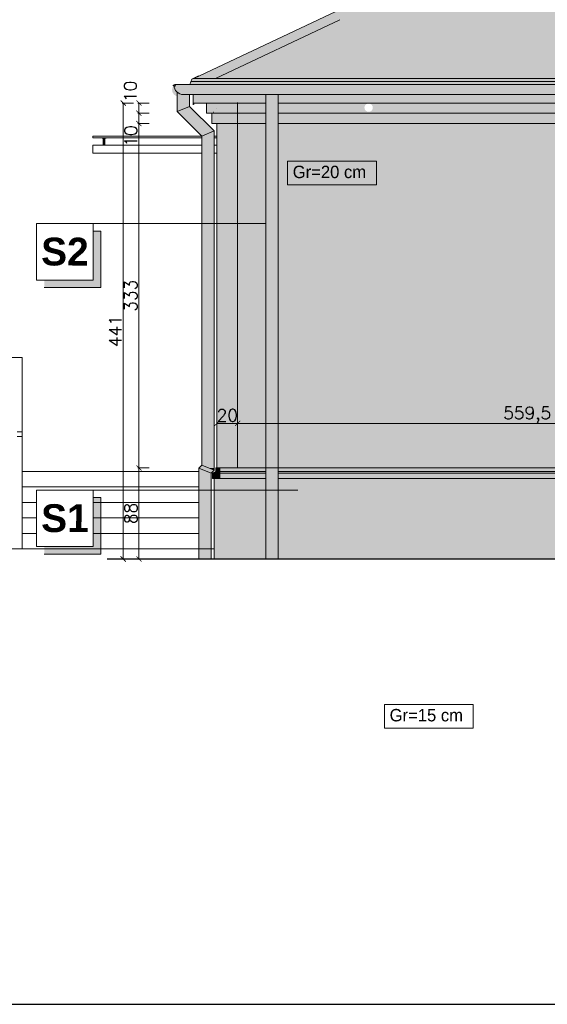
# Model space of a CAD drawing. Header units: millimetres. Extents: x -587 to 358276, y -26688 to 221215.
# Tile 38 of 256: x 3639 to 4148, y 5789 to 6740. Entities that reach past the tile are written whole.
import ezdxf
from ezdxf.lldxf.tags import DXFTag

# ---------------------------------------------------------------- set-up
doc = ezdxf.new("R2010")
doc.units = ezdxf.units.MM
doc.header["$MEASUREMENT"] = 0
doc.layers.add('a3', color=3, linetype='Continuous', lineweight=30, plot=False)
for name, color, linetype, lineweight in [('A_l.widokowa', 250, 'Continuous', 18), ('l. przekrojowa', 1, 'Continuous', 30), ('l.przerywana', 104, 'ICAD_ISO03W100', 5), ('l.widokowa', 140, 'Continuous', 15), ('l.wypełnien', 253, 'Continuous', 5), ('linia opisowa', 175, 'Continuous', 9), ('wymiarowanie', 176, 'Continuous', 9)]:
    doc.layers.add(name, color=color, linetype=linetype, lineweight=lineweight)
doc.styles.add('styl2', font='simplex.shx')
tags = doc.linetypes.add('ICAD_ISO03W100', pattern=[30, 12, -18]).pattern_tags.tags
tags[6:7] = [DXFTag(74, 4), DXFTag(75, 0), DXFTag(340, '0'), DXFTag(46, 1.0), DXFTag(50, 0.0), DXFTag(44, 0.0), DXFTag(45, 0.0)]
tags[4:5] = [DXFTag(74, 4), DXFTag(75, 0), DXFTag(340, '0'), DXFTag(46, 1.0), DXFTag(50, 0.0), DXFTag(44, 0.0), DXFTag(45, 0.0)]
doc.dimstyles.new('Skala 1-50', dxfattribs={"dimtxt": 12, "dimasz": 5, "dimexe": 1, "dimexo": 1, "dimgap": 1.5, "dimtad": 1, "dimdec": 1, "dimrnd": 0.5, "dimtxsty": 'styl2', "dimblk": 'ARCHTICK', "dimcen": 5, "dimadec": 0, "dimazin": 0, "dimtfac": 1, "dimtdec": 1, "dimtmove": 1, "dimatfit": 3, "dimldrblk": 'ARCHTICK', "dimfxl": 5, "dimfxlon": 1, "dimlwd": -1, "dimlwe": -1, "dimarcsym": 0})

# ---------------------------------------------------------------- blocks, each defined once
blk = doc.blocks.new('_ArchTick')
at = {"color": 0, "linetype": 'ByBlock', "const_width": 0.15}
blk.add_lwpolyline([(-0.5, -0.5), (0.5, 0.5)], dxfattribs=at)
blk = doc.blocks.new('*D4680')
at = {"layer": 'Defpoints', "color": 0}
for p in [(3797.47, 6307.03), (3753.96, 6219.03), (3794.86, 6219.03)]:
    blk.add_point(p, dxfattribs=at)
at = {"layer": 'wymiarowanie', "color": 0}
for p, q in [((3763.96, 6307.03), (3752.96, 6307.03)), ((3753.96, 6307.03), (3753.96, 6219.03)), ((3763.96, 6219.03), (3752.96, 6219.03))]:
    blk.add_line(p, q, dxfattribs=at)
at = {"layer": 'wymiarowanie', "color": 0, "xscale": 5, "yscale": 5, "zscale": 5}
for p, rotation in [((3753.96, 6307.03), 90), ((3753.96, 6219.03), 270)]:
    blk.add_blockref('_ArchTick', p, dxfattribs=dict(at, rotation=rotation))
at = {"layer": 'wymiarowanie', "color": 0, "insert": (3746.15, 6263.03), "char_height": 12, "attachment_point": 5, "rotation": 90, "style": 'styl2'}
blk.add_mtext('88', dxfattribs=at)
blk = doc.blocks.new('*D4681')
at = {"layer": 'Defpoints', "color": 0}
for p in [(3753.96, 6640.03), (3792.47, 6640.03), (3829.33, 6307.03)]:
    blk.add_point(p, dxfattribs=at)
at = {"layer": 'wymiarowanie', "color": 0}
for p, q in [((3763.96, 6640.03), (3752.96, 6640.03)), ((3753.96, 6307.03), (3753.96, 6640.03)), ((3763.96, 6307.03), (3752.96, 6307.03))]:
    blk.add_line(p, q, dxfattribs=at)
at = {"layer": 'wymiarowanie', "color": 0, "xscale": 5, "yscale": 5, "zscale": 5}
for p, rotation in [((3753.96, 6640.03), 90), ((3753.96, 6307.03), 270)]:
    blk.add_blockref('_ArchTick', p, dxfattribs=dict(at, rotation=rotation))
at = {"layer": 'wymiarowanie', "color": 0, "insert": (3746.15, 6473.53), "char_height": 12, "attachment_point": 5, "rotation": 90, "style": 'styl2'}
blk.add_mtext('333', dxfattribs=at)
blk = doc.blocks.new('*D4682')
at = {"layer": 'Defpoints', "color": 0}
for p in [(3753.96, 6650.03), (3787.47, 6650.03), (3792.47, 6640.03)]:
    blk.add_point(p, dxfattribs=at)
at = {"layer": 'wymiarowanie', "color": 0}
for p, q in [((3763.96, 6650.03), (3752.96, 6650.03)), ((3753.96, 6640.03), (3753.96, 6650.03)), ((3763.96, 6640.03), (3752.96, 6640.03))]:
    blk.add_line(p, q, dxfattribs=at)
at = {"layer": 'wymiarowanie', "color": 0, "xscale": 5, "yscale": 5, "zscale": 5}
for p, rotation in [((3753.96, 6650.03), 90), ((3753.96, 6640.03), 270)]:
    blk.add_blockref('_ArchTick', p, dxfattribs=dict(at, rotation=rotation))
at = {"layer": 'wymiarowanie', "color": 0, "insert": (3746.15, 6628.02), "char_height": 12, "attachment_point": 5, "rotation": 90, "style": 'styl2'}
blk.add_mtext('10', dxfattribs=at)
blk = doc.blocks.new('*D4683')
at = {"layer": 'Defpoints', "color": 0}
for p in [(3753.96, 6659.88), (3787.47, 6659.88), (3787.47, 6650.03)]:
    blk.add_point(p, dxfattribs=at)
at = {"layer": 'wymiarowanie', "color": 0}
for p, q in [((3763.96, 6659.88), (3752.96, 6659.88)), ((3753.96, 6650.03), (3753.96, 6659.88)), ((3763.96, 6650.03), (3752.96, 6650.03))]:
    blk.add_line(p, q, dxfattribs=at)
at = {"layer": 'wymiarowanie', "color": 0, "xscale": 5, "yscale": 5, "zscale": 5}
for p, rotation in [((3753.96, 6659.88), 90), ((3753.96, 6650.03), 270)]:
    blk.add_blockref('_ArchTick', p, dxfattribs=dict(at, rotation=rotation))
at = {"layer": 'wymiarowanie', "color": 0, "insert": (3745.77, 6671.1), "char_height": 12, "attachment_point": 5, "rotation": 90, "style": 'styl2'}
blk.add_mtext('10', dxfattribs=at)
blk = doc.blocks.new('*D4684')
at = {"layer": 'Defpoints', "color": 0}
for p in [(3763.96, 6659.88), (3738.76, 6219.03), (3767.87, 6219.03)]:
    blk.add_point(p, dxfattribs=at)
at = {"layer": 'wymiarowanie', "color": 0}
for p, q in [((3748.76, 6659.88), (3737.76, 6659.88)), ((3738.76, 6659.88), (3738.76, 6219.03)), ((3748.76, 6219.03), (3737.76, 6219.03))]:
    blk.add_line(p, q, dxfattribs=at)
at = {"layer": 'wymiarowanie', "color": 0, "xscale": 5, "yscale": 5, "zscale": 5}
for p, rotation in [((3738.76, 6659.88), 90), ((3738.76, 6219.03), 270)]:
    blk.add_blockref('_ArchTick', p, dxfattribs=dict(at, rotation=rotation))
at = {"layer": 'wymiarowanie', "color": 0, "insert": (3731.11, 6439.46), "char_height": 12, "attachment_point": 5, "rotation": 90, "style": 'styl2'}
blk.add_mtext('441', dxfattribs=at)
blk = doc.blocks.new('*D4686')
at = {"layer": 'Defpoints', "color": 0}
for p in [(3829.33, 6382.81), (3849.33, 6382.81), (3829.33, 6350.08)]:
    blk.add_point(p, dxfattribs=at)
at = {"layer": 'wymiarowanie', "color": 0}
for p, q in [((3829.33, 6360.08), (3829.33, 6349.08)), ((3849.33, 6360.08), (3849.33, 6349.08)), ((3849.33, 6350.08), (3829.33, 6350.08))]:
    blk.add_line(p, q, dxfattribs=at)
at = {"layer": 'wymiarowanie', "color": 0, "xscale": 5, "yscale": 5, "zscale": 5, "rotation": 180}
blk.add_blockref('_ArchTick', (3829.33, 6350.08), dxfattribs=at)
at = {"layer": 'wymiarowanie', "color": 0, "xscale": 5, "yscale": 5, "zscale": 5}
blk.add_blockref('_ArchTick', (3849.33, 6350.08), dxfattribs=at)
at = {"layer": 'wymiarowanie', "color": 0, "insert": (3839.33, 6357.88), "char_height": 12, "attachment_point": 5, "style": 'styl2'}
blk.add_mtext('20', dxfattribs=at)
blk = doc.blocks.new('*D4690')
at = {"layer": 'Defpoints', "color": 0}
for p in [(4408.6, 6382.03), (3849.33, 6368.21), (4408.6, 6350.08)]:
    blk.add_point(p, dxfattribs=at)
at = {"layer": 'wymiarowanie', "color": 0}
for p, q in [((3849.33, 6360.08), (3849.33, 6349.08)), ((4408.6, 6360.08), (4408.6, 6349.08)), ((3849.33, 6350.08), (4408.6, 6350.08))]:
    blk.add_line(p, q, dxfattribs=at)
at = {"layer": 'wymiarowanie', "color": 0, "xscale": 5, "yscale": 5, "zscale": 5, "rotation": 180}
blk.add_blockref('_ArchTick', (3849.33, 6350.08), dxfattribs=at)
at = {"layer": 'wymiarowanie', "color": 0, "xscale": 5, "yscale": 5, "zscale": 5}
blk.add_blockref('_ArchTick', (4408.6, 6350.08), dxfattribs=at)
at = {"layer": 'wymiarowanie', "color": 0, "insert": (4128.97, 6358.43), "char_height": 12, "attachment_point": 5, "style": 'styl2'}
blk.add_mtext('559,5', dxfattribs=at)

msp = doc.modelspace()

# ---------------------------------------------------------------- hatches: boundary and pattern name
at = {"layer": 'l.wypełnien'}
h = msp.add_hatch(dxfattribs=at)
h.set_pattern_fill('SPANTILE', scale=17, angle=180, style=0)
h.set_pattern_definition([(265.0303, (9159.7904, -3768.873), (16.99985222, 204.000017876), [15.699024, -376.776457]), (7e-15, (9158.43, -3784.513), (17, -17), [1.36, -15.64]), (180, (9175.43, -3785.873), (-17, 17), [4.76, -12.24]), (90, (9170.67, -3785.873), (17, 17), [1.7, -15.3]), (270, (9159.79, -3784.173), (-17, -17), [1.7, -15.3]), (180, (9159.79, -3785.873), (-17, 17), [1.36, -15.64]), (180, (9175.43, -3784.513), (-17, 17), [3.4, -13.6]), (94.9697, (9172.0304, -3784.513), (-16.99985222, 204.000017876), [15.699024, -376.776457]), (127.3039, (9172.0304, -3783.663), (220.999760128, -289.00018261), [4.488136, -444.32475]), (161.5651, (9169.3104, -3780.093), (-34.0000074, 16.9999729), [4.300694, -49.458015]), (198.4349, (9165.2304, -3778.733), (34.0000074, 16.9999729), [4.300694, -49.458015]), (232.6961, (9161.1504, -3780.093), (-220.999760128, -289.00018261), [4.488136, -444.32475]), (159.7751, (9168.4604, -3781.283), (186.999953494, -68.000141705), [3.442245, -340.781524]), (200.2249, (9165.2304, -3780.093), (-186.999953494, -68.000141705), [3.442245, -340.781524]), (232.5946, (9162.0004, -3781.283), (-170.000169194, -220.999871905), [3.638153, -360.177725]), (127.4054, (9170.6704, -3784.173), (170.000169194, -220.999871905), [3.638153, -360.177725])])
h.paths.add_polyline_path([(5166.11, 6868.4), (5094.96, 6911.06), (4572.17, 6911.06), (4402.49, 7012.78), (3956.72, 6745.54), (5166.11, 6745.54)])
h.paths.add_polyline_path([(5166.11, 6683.42), (5166.11, 6745.54), (3956.72, 6745.54), (3948.38, 6740.54), (3846.76, 6692.34), (3869.79, 6683.42)])
h.paths.add_polyline_path([(5166.11, 6745.54), (5166.11, 6868.4), (5371.06, 6745.54)])
h.paths.add_polyline_path([(5499.82, 6683.42), (5379.4, 6740.54), (5371.06, 6745.54), (5166.11, 6745.54), (5166.11, 6683.42)])
h = msp.add_hatch(color=252, dxfattribs=at)
h.paths.add_polyline_path([(3814.61, 6309.89), (3826.61, 6304.92), (3826.61, 6543.36), (3814.61, 6543.36)])
h.paths.add_polyline_path([(3826.61, 6543.36), (3826.61, 6632.83), (3814.61, 6627.86), (3814.61, 6543.36)])
h.paths.add_polyline_path([(3814.61, 6627.86), (3826.61, 6632.83), (3802.84, 6656.6), (3790.84, 6651.63)])
h.paths.add_polyline_path([(3811.72, 6219.03), (3823.72, 6219.03), (3823.72, 6285.63), (3811.72, 6285.63)])
h.paths.add_polyline_path([(3823.72, 6285.63), (3823.72, 6302.03), (3811.72, 6307), (3811.72, 6285.63)])
h.paths.add_polyline_path([(3790.84, 6651.63), (3802.84, 6656.6), (3802.84, 6668.06), (3796.84, 6668.06, -0.184483), (3790.84, 6670.35)])
h.paths.add_polyline_path([(3811.72, 6307), (3823.72, 6302.03), (3826.61, 6304.92), (3814.61, 6309.89)])
msp.add_hatch(color=252, dxfattribs=at).paths.add_polyline_path([(3806.33, 6668.06), (5521.45, 6668.06), (5521.45, 6659.88), (3806.33, 6659.88)])
h = msp.add_hatch(color=252, dxfattribs=at)
h.paths.add_polyline_path([(3876.55, 6640.03), (3876.55, 6650.03), (3876.55, 6655.41), (3888.55, 6655.41), (3888.55, 6650.03), (3888.55, 6640.03), (3888.55, 6525.51), (3876.55, 6525.51)])
h.paths.add_polyline_path([(3888.55, 6307.03), (3888.55, 6402.53), (3876.55, 6402.53), (3876.55, 6307.03)])
h.paths.add_polyline_path([(3888.55, 6219.03), (3888.55, 6296.87), (3888.55, 6301.87), (3888.55, 6303.72), (3888.55, 6307.03), (3876.55, 6307.03), (3876.55, 6303.72), (3876.55, 6301.87), (3876.55, 6296.87), (3876.55, 6219.03)])
h.paths.add_polyline_path([(3876.55, 6402.53), (3888.55, 6402.53), (3888.55, 6483.53), (3876.55, 6483.53)])
h.paths.add_polyline_path([(3888.55, 6483.53), (3888.55, 6525.51), (3876.55, 6525.51), (3876.55, 6483.53)])
h.paths.add_polyline_path([(3876.55, 6659.88), (3876.55, 6655.41), (3888.55, 6655.41), (3888.55, 6659.88), (3888.55, 6668.06), (3876.55, 6668.06)])
h = msp.add_hatch(color=254, dxfattribs=at)
h.paths.add_polyline_path([(4759.38, 6640.03), (3888.55, 6640.03), (3888.55, 6650.03), (4759.38, 6650.03), (5166.11, 6650.03), (5166.11, 6640.03)])
h.paths.add_polyline_path([(5166.11, 6659.88), (4759.38, 6659.88), (3888.55, 6659.88), (3888.55, 6655.41), (3971.8, 6655.41, -1), (3979.88, 6655.41, -1), (3971.8, 6655.41), (3888.55, 6655.41), (3888.55, 6650.03), (4759.38, 6650.03), (5166.11, 6650.03)])
h.paths.add_polyline_path([(3876.55, 6640.03), (3849.33, 6640.03), (3849.33, 6650.03), (3876.55, 6650.03)])
h.paths.add_polyline_path([(3829.33, 6640.03), (3824.33, 6640.03), (3824.33, 6650.03), (3849.33, 6650.03), (3849.33, 6640.03)])
h.paths.add_polyline_path([(3849.33, 6650.03), (3824.33, 6650.03), (3819.33, 6650.03), (3819.33, 6655.41), (3849.33, 6655.41)])
h.paths.add_polyline_path([(3876.55, 6650.03), (3849.33, 6650.03), (3849.33, 6655.41), (3876.55, 6655.41)])
h.paths.add_polyline_path([(3819.33, 6655.41), (3819.33, 6659.88), (3849.33, 6659.88), (3849.33, 6655.41)])
h.paths.add_polyline_path([(3849.33, 6655.41), (3849.33, 6659.88), (3876.55, 6659.88), (3876.55, 6655.41)])
at = {"layer": 'l.wypełnien', "true_color": 0xfffff5}
h = msp.add_hatch(color=7, dxfattribs=at)
h.paths.add_polyline_path([(4161.67, 6307.03), (4161.67, 6640.03), (4759.38, 6640.03), (5439.23, 6640.03), (5439.23, 6492.03), (4807.05, 6492.03), (4807.05, 6596.52), (4801.64, 6602.03), (4408.6, 6602.03), (4408.6, 6492.03), (4408.6, 6382.03), (4415.1, 6377.13), (4807.05, 6377.13), (4807.05, 6382.03), (4807.05, 6492.03), (5439.23, 6492.03), (5439.23, 6307.03)])
h.paths.add_polyline_path([(4161.67, 6307.03), (4161.67, 6640.03), (3888.55, 6640.03), (3888.55, 6307.03)])
h.paths.add_polyline_path([(3849.33, 6307.03), (3876.55, 6307.03), (3876.55, 6543.36), (3849.33, 6543.36)])
h.paths.add_polyline_path([(5478.45, 6307.03), (5478.45, 6492.03), (5451.23, 6492.03), (5451.23, 6307.03)])
h.paths.add_polyline_path([(3829.33, 6307.03), (3849.33, 6307.03), (3849.33, 6543.36), (3829.33, 6543.36)])
h.paths.add_polyline_path([(5478.45, 6492.03), (5478.45, 6640.03), (5451.23, 6640.03), (5451.23, 6492.03)])
h.paths.add_polyline_path([(5498.45, 6307.03), (5498.45, 6492.03), (5478.45, 6492.03), (5478.45, 6307.03)])
h.paths.add_polyline_path([(5498.45, 6492.03), (5498.45, 6640.03), (5478.45, 6640.03), (5478.45, 6492.03)])
h.paths.add_polyline_path([(3876.55, 6543.36), (3876.55, 6640.03), (3849.33, 6640.03), (3849.33, 6543.36)])
h.paths.add_polyline_path([(3849.33, 6543.36), (3849.33, 6640.03), (3829.33, 6640.03), (3829.33, 6543.36)])
at = {"layer": 'l.wypełnien', "true_color": 0xc9c9c9}
h = msp.add_hatch(color=9, dxfattribs=at)
h.paths.add_polyline_path([(3720.33, 6619.28), (3720.33, 6625.78), (3721.08, 6625.78), (3721.08, 6619.28)])
h.paths.add_polyline_path([(3719.58, 6619.28), (3719.58, 6625.78), (3720.33, 6625.78), (3720.33, 6619.28)])
h.paths.add_polyline_path([(3720.33, 6625.78), (3719.58, 6625.78), (3718.33, 6625.78), (3718.33, 6626.28), (3720.33, 6626.28)])
h.paths.add_polyline_path([(3722.33, 6625.78), (3721.08, 6625.78), (3720.33, 6625.78), (3720.33, 6626.28), (3722.33, 6626.28)])
at = {"layer": 'l.wypełnien'}
h = msp.add_hatch(color=252, dxfattribs=at)
h.paths.add_polyline_path([(3832.66, 6296.87), (3826.72, 6296.87), (3825.14, 6296.87), (3825.14, 6301.87), (3832.66, 6301.87)])
h.paths.add_polyline_path([(3832.66, 6303.72), (3828.35, 6303.72), (3828.35, 6307.03), (3829.33, 6307.03), (3832.66, 6307.03)])
h.paths.add_polyline_path([(3832.66, 6301.87), (3825.14, 6301.87), (3828.35, 6303.72), (3832.66, 6303.72)])
h.paths.add_polyline_path([(3826.61, 6304.92), (3821.5, 6307.03), (3826.61, 6307.03)])
h = msp.add_hatch(color=252, dxfattribs=at)
h.paths.add_polyline_path([(3888.55, 6296.87), (4161.67, 6296.87), (4161.67, 6301.87), (3888.55, 6301.87)])
h.paths.add_polyline_path([(3888.55, 6303.72), (4161.67, 6303.72), (4161.67, 6307.03), (3888.55, 6307.03)])
h.paths.add_polyline_path([(3888.55, 6301.87), (4161.67, 6301.87), (4161.67, 6303.72), (3888.55, 6303.72)])
h.paths.add_polyline_path([(3825.14, 6296.87), (3826.72, 6296.87), (3876.55, 6296.87), (3876.55, 6301.87), (3825.14, 6301.87)])
h.paths.add_polyline_path([(3876.55, 6303.72), (3876.55, 6307.03), (3849.33, 6307.03), (3829.33, 6307.03), (3828.35, 6307.03), (3828.35, 6303.72)])
h.paths.add_polyline_path([(3825.14, 6301.87), (3828.35, 6303.72), (3876.55, 6303.72), (3876.55, 6301.87)])
h = msp.add_hatch(color=252, dxfattribs=at)
h.paths.add_polyline_path([(5439.23, 6219.03), (5439.23, 6296.87), (4528.57, 6296.87), (4528.57, 6219.03)])
h.paths.add_polyline_path([(5331.87, 6291.24), (5331.87, 6264.01), (5363.21, 6264.01), (5363.21, 6291.24)], flags=24)
h.paths.add_polyline_path([(5332.35, 6291.07), (5332.35, 6265.15), (5358.27, 6265.15), (5358.27, 6291.07)], flags=0)
h.paths.add_polyline_path([(4461.5, 6219.03), (4461.5, 6296.87), (4161.67, 6296.87), (4161.67, 6219.03)])
h.paths.add_polyline_path([(3888.55, 6219.03), (4161.67, 6219.03), (4161.67, 6296.87), (3888.55, 6296.87), (3888.55, 6285.63)])
h.paths.add_polyline_path([(4528.57, 6219.03), (4528.57, 6296.87), (4461.5, 6296.87), (4461.5, 6219.03)])
h.paths.add_polyline_path([(5501.06, 6219.03), (5501.06, 6268.51), (5501.06, 6296.87), (5451.23, 6296.87), (5451.23, 6219.03)])
h.paths.add_polyline_path([(3826.72, 6219.03), (3876.55, 6219.03), (3876.55, 6285.63), (3826.72, 6285.63)])
h.paths.add_polyline_path([(3876.55, 6285.63), (3876.55, 6296.87), (3826.72, 6296.87), (3826.72, 6285.63)])
h = msp.add_hatch(dxfattribs=at)
h.set_pattern_fill('CONC', scale=17, style=0)
h.set_pattern_definition([(0, (168.498, -2289.993), (0, 17), [0, -17]), (0, (168.668, -2295.943), (0, 17), [0, -17]), (0, (169.178, -2286.763), (0, 17), [0, -17]), (338.1986, (160.3377, -2292.033), (51.0000046, -16.9999985), [1.83095, -89.716854]), (216.8699, (162.0377, -2292.713), (50.9999986, 34.0000021), [0.85, -84.15]), (130.6013, (161.3577, -2293.223), (85.00000716, -101.9999833), [1.567315, -155.164933]), (206.5651, (155.748, -2295.263), (-16.9999857, -17.000022), [0.380137, -37.63302]), (326.3099, (155.4077, -2295.433), (33.9999925, -17.0000227), [0.612952, -60.681432]), (108.4349, (155.9177, -2295.773), (-16.9999729, 34.0000074), [0.53759, -53.221135]), (225, (166.628, -2296.963), (-4e-15, -17.000005), [0.721242, -23.32038]), (0, (166.118, -2297.473), (17, 17), [1.02, -15.98]), (135, (167.138, -2297.473), (-17.000005, 2e-15), [0.721242, -23.32038]), (251.5651, (164.5877, -2286.083), (16.9999729, 34.0000074), [0.53759, -53.221135]), (0, (164.418, -2286.593), (17, 17), [0.85, -16.15]), (143.1301, (165.2677, -2286.593), (-50.9999986, 34.0000021), [0.85, -84.15]), (213.6901, (155.5777, -2285.913), (33.9999925, 17.0000227), [0.612952, -60.681432]), (341.5651, (155.0677, -2286.253), (-34.0000074, 16.9999729), [1.075182, -52.683544]), (126.8699, (156.0877, -2286.593), (34.0000021, -50.9999986), [0.85, -84.15]), (0, (160.508, -2286.593), (0, 17), [0, -17]), (0, (155.918, -2291.013), (0, 17), [0, -17]), (0, (160.678, -2297.303), (0, 17), [0, -17]), (0, (165.268, -2292.033), (0, 17), [0, -17]), (0, (160.338, -2289.143), (0, 17), [0, -17]), (0, (156.598, -2288.633), (0, 17), [0, -17]), (0, (158.128, -2289.653), (0, 17), [0, -17]), (0, (157.448, -2293.733), (0, 17), [0, -17]), (0, (153.368, -2293.053), (0, 17), [0, -17]), (0, (153.538, -2289.143), (0, 17), [0, -17]), (0, (153.028, -2285.403), (0, 17), [0, -17]), (0, (158.298, -2284.723), (0, 17), [0, -17]), (0, (162.038, -2284.043), (0, 17), [0, -17]), (0, (167.988, -2284.723), (0, 17), [0, -17]), (0, (163.908, -2289.993), (0, 17), [0, -17]), (0, (162.208, -2286.933), (0, 17), [0, -17]), (0, (163.568, -2295.093), (0, 17), [0, -17]), (0, (158.468, -2295.943), (0, 17), [0, -17]), (0, (163.568, -2299.683), (0, 17), [0, -17]), (0, (157.958, -2298.663), (0, 17), [0, -17]), (0, (152.518, -2299.173), (0, 17), [0, -17]), (0, (154.558, -2300.023), (0, 17), [0, -17]), (0, (154.728, -2297.643), (0, 17), [0, -17]), (0, (166.118, -2300.363), (0, 17), [0, -17]), (0, (168.158, -2293.393), (0, 17), [0, -17]), (0, (167.308, -2288.293), (0, 17), [0, -17]), (0, (159.488, -2300.533), (0, 17), [0, -17])])
h.paths.add_polyline_path([(5439.23, 6219.03), (5439.23, 6296.87), (4528.57, 6296.87), (4528.57, 6219.03)])
h.paths.add_polyline_path([(5331.87, 6291.24), (5331.87, 6264.01), (5363.21, 6264.01), (5363.21, 6291.24)], flags=24)
h.paths.add_polyline_path([(5332.35, 6265.15), (5332.35, 6291.07), (5358.27, 6291.07), (5358.27, 6265.15)], flags=0)
h.paths.add_polyline_path([(4461.5, 6219.03), (4461.5, 6296.87), (4161.67, 6296.87), (4161.67, 6219.03)])
h.paths.add_polyline_path([(4161.67, 6219.03), (4161.67, 6296.87), (3888.55, 6296.87), (3888.55, 6219.03)])
h.paths.add_polyline_path([(4528.57, 6219.03), (4528.57, 6296.87), (4461.5, 6296.87), (4461.5, 6219.03)])
h.paths.add_polyline_path([(5501.06, 6219.03), (5501.06, 6296.87), (5451.23, 6296.87), (5451.23, 6219.03)])
h.paths.add_polyline_path([(3826.72, 6219.03), (3876.55, 6219.03), (3876.55, 6285.63), (3826.72, 6285.63)])
h.paths.add_polyline_path([(3876.55, 6285.63), (3876.55, 6296.87), (3826.72, 6296.87), (3826.72, 6285.63)])
at = {"layer": 'linia opisowa'}
for points in [[(3717.11, 6536.08), (3709.83, 6536.08), (3709.83, 6488.74), (3662.49, 6488.74), (3662.49, 6481.46), (3717.11, 6481.46)], [(3717.11, 6278.34), (3709.83, 6278.34), (3709.83, 6231), (3662.49, 6231), (3662.49, 6223.72), (3717.11, 6223.72)]]:
    msp.add_hatch(color=256, dxfattribs=at).paths.add_polyline_path(points)
at = {"layer": 'wymiarowanie'}
msp.add_hatch(color=252, dxfattribs=at).paths.add_polyline_path([(4402.49, 7023.27), (3944.08, 6748.46), (3806.96, 6683.42), (3805.98, 6683.42), (3805.07, 6683), (3803.24, 6677.8), (3788.59, 6677.81), (3787.84, 6677.06, 1), (3796.84, 6668.06), (5530.93, 6668.06, 0.403698), (5539.7, 6676.52), (5539.18, 6677.81), (5524.54, 6677.8), (5522.71, 6683), (5521.79, 6683.42), (5520.82, 6683.42), (5384.03, 6748.26), (5097.45, 6920.06), (4574.66, 6920.06)])

# ---------------------------------------------------------------- linework, layer by layer
at = {"color": 7, "linetype": 'Continuous', "lineweight": 5}
msp.add_lwpolyline([(3829.33, 6654.32), (3829.16, 6654.32), (3829.16, 6654.32)], dxfattribs=at)
at = {"layer": 'a3'}
msp.add_lwpolyline([(3612.56, 7273.5), (3612.56, 5788.5), (5712.56, 5788.5), (5712.56, 7273.5), (3612.56, 7273.5)], dxfattribs=at)
at = {"layer": 'A_l.widokowa', "color": 7}
for p, q in [((3719.58, 6619.28), (3719.58, 6625.78)), ((3721.08, 6619.28), (3721.08, 6625.78)), ((3636.33, 6413.72), (3641.33, 6413.72)), ((3641.33, 6228.73), (3641.33, 6413.72))]:
    msp.add_line(p, q, dxfattribs=at)
for points in [[(3814.61, 6626.28), (3709.33, 6626.28), (3709.33, 6627.78), (3814.61, 6627.78)], [(3826.61, 6627.78), (3829.33, 6627.78), (3829.33, 6626.28), (3826.61, 6626.28)], [(3829.33, 6627.78), (3829.33, 6627.78), (3829.33, 6626.28), (3829.33, 6626.28)], [(3814.61, 6611.28), (3709.33, 6611.28), (3709.33, 6619.28), (3814.61, 6619.28)], [(3826.61, 6619.28), (3829.33, 6619.28), (3829.33, 6611.28)], [(3829.33, 6619.28), (3829.33, 6619.28), (3829.33, 6611.28)], [(3829.33, 6611.28), (3826.61, 6611.28)], [(3829.33, 6611.28), (3829.33, 6611.28)], [(3631.29, 6413.72), (3641.33, 6413.72)], [(3811.72, 6303.72), (3641.33, 6303.72)], [(3811.72, 6288.72), (3641.33, 6288.72)], [(3655.21, 6273.72), (3641.33, 6273.72)], [(3811.72, 6273.72), (3709.83, 6273.72)], [(3655.21, 6258.72), (3641.33, 6258.72)], [(3811.72, 6258.72), (3709.83, 6258.72)], [(3655.21, 6243.72), (3641.33, 6243.72)], [(3811.72, 6243.72), (3709.83, 6243.72)]]:
    msp.add_lwpolyline(points, dxfattribs=at)
msp.add_lwpolyline([(3722.33, 6625.78), (3718.33, 6625.78), (3718.33, 6626.28), (3722.33, 6626.28)], close=True, dxfattribs=at)
at = {"layer": 'l. przekrojowa', "color": 7}
for p, q in [((3723.16, 6219.03), (3826.72, 6219.03)), ((3826.72, 6219.03), (5501.06, 6219.03))]:
    msp.add_line(p, q, dxfattribs=at)
at = {"layer": 'l.przerywana', "color": 7, "ltscale": 0.3}
for p in [(3849.33, 6660.53), (5478.45, 6307.03), (3876.55, 6307.03)]:
    msp.add_line(p, (3849.33, 6307.03), dxfattribs=at)
at = {"layer": 'l.widokowa', "color": 7, "ltscale": 0.3}
for p, q in [((3806.96, 6683.42), (3944.08, 6748.46)), ((3827.96, 6683.42), (3947.94, 6740.33)), ((3827.96, 6683.42), (3947.94, 6740.33)), ((3825.14, 6301.87), (3876.55, 6301.87)), ((3828.35, 6303.72), (3876.55, 6303.72)), ((3828.99, 6307.03), (3876.55, 6307.03)), ((3888.55, 6307.03), (5439.23, 6307.03)), ((3888.55, 6303.72), (5439.23, 6303.72)), ((3888.55, 6301.87), (5439.23, 6301.87)), ((3825.14, 6296.87), (3876.55, 6296.87)), ((3888.55, 6296.87), (5439.23, 6296.87))]:
    msp.add_line(p, q, dxfattribs=at)
at = {"layer": 'l.widokowa', "color": 7}
for p, q in [((3787.84, 6677.06), (3786.65, 6676.37)), ((3790.84, 6670.35), (3790.84, 6651.63)), ((3805.84, 6668.06), (3796.84, 6668.06)), ((3802.84, 6668.06), (3802.84, 6656.6)), ((3876.55, 6668.06), (3876.55, 6219.03)), ((3888.55, 6668.06), (3888.55, 6219.03)), ((3802.84, 6656.6), (3790.84, 6651.63)), ((3802.84, 6656.6), (3826.61, 6632.83)), ((3806.33, 6658.34), (3807.43, 6659.17)), ((3790.84, 6651.63), (3814.61, 6627.86)), ((3819.33, 6650.03), (3824.33, 6650.03)), ((3876.55, 6650.03), (3824.33, 6650.03)), ((4759.38, 6650.03), (3888.55, 6650.03)), ((3876.55, 6640.03), (3824.33, 6640.03)), ((3829.33, 6640.03), (3829.33, 6307.03)), ((4759.38, 6640.03), (3888.55, 6640.03)), ((3826.61, 6632.83), (3814.61, 6627.86)), ((3814.61, 6627.86), (3814.61, 6309.89)), ((3826.61, 6632.83), (3826.61, 6304.92)), ((3811.72, 6307), (3814.61, 6309.89)), ((3823.72, 6302.03), (3811.72, 6307)), ((3814.61, 6309.89), (3826.61, 6304.92)), ((3823.72, 6302.03), (3826.61, 6304.92)), ((3828.35, 6303.72), (3828.35, 6307.03)), ((3828.35, 6307.03), (3829.33, 6307.03)), ((3826.72, 6296.87), (3826.72, 6219.03))]:
    msp.add_line(p, q, dxfattribs=at)
for points in [[(3811.6, 6686.04), (3805.07, 6683), (3803.24, 6677.8)], [(5521.79, 6683.42), (3805.98, 6683.42)], [(5521.79, 6683.42), (3806.96, 6683.42)], [(3788.72, 6677.8), (5345.39, 6677.8)], [(3804.23, 6680.62), (5345.39, 6680.62)], [(5523.54, 6680.62), (3979.37, 6680.62)], [(5539.05, 6677.8), (3979.37, 6677.8)], [(3805.67, 6668.06), (5345.39, 6668.06)], [(3806.33, 6668.06), (3806.33, 6658.2)], [(5530.93, 6668.06), (3979.37, 6668.06)], [(3806.33, 6659.88), (3876.55, 6659.88)], [(3819.33, 6659.88), (3819.33, 6650.03)], [(3888.55, 6659.88), (4759.38, 6659.88)], [(3824.33, 6650.03), (3824.33, 6640.03)], [(3826.33, 6651.12), (3826.16, 6651.12), (3826.16, 6651.12)], [(3824.33, 6640.03), (3829.33, 6640.03), (3829.33, 6640.03)], [(3811.72, 6219.03), (3811.72, 6307)], [(3823.72, 6219.03), (3823.72, 6302.03)], [(3828.35, 6303.72), (3825.14, 6301.87), (3825.14, 6296.87), (3825.88, 6297.62)]]:
    msp.add_lwpolyline(points, dxfattribs=at)
msp.add_circle((3788.59, 6677.06), 0.75, dxfattribs=at)
msp.add_arc((3796.84, 6677.06), 9, 180, 270, dxfattribs=at)
at = {"layer": 'l.wypełnien', "color": 7}
msp.add_line((3413.57, 6228.73), (3826.72, 6228.73), dxfattribs=at)
at = {"layer": 'linia opisowa'}
for points in [[(3655.21, 6488.74), (3709.83, 6488.74), (3709.83, 6543.36), (3655.21, 6543.36), (3655.21, 6488.74)], [(3876.74, 6543.36), (3701.13, 6543.36)], [(3662.49, 6481.46), (3717.11, 6481.46), (3717.11, 6536.08), (3709.83, 6536.08)], [(3655.21, 6231), (3709.83, 6231), (3709.83, 6285.63), (3655.21, 6285.63), (3655.21, 6231)], [(3907.44, 6285.63), (3709.83, 6285.63)], [(3662.49, 6223.72), (3717.11, 6223.72), (3717.11, 6278.34), (3709.83, 6278.34)]]:
    msp.add_lwpolyline(points, dxfattribs=at)
at = {"layer": 'wymiarowanie'}
for p, q in [((3636.33, 6341.92), (3641.33, 6341.92)), ((3636.33, 6337.32), (3641.33, 6337.32))]:
    msp.add_line(p, q, dxfattribs=at)
for points in [[(3897.51, 6603.7), (3983.36, 6603.7), (3983.36, 6580.69), (3897.51, 6580.69)], [(3991.09, 6078.48), (4076.94, 6078.48), (4076.94, 6055.47), (3991.09, 6055.47)]]:
    msp.add_lwpolyline(points, close=True, dxfattribs=at)

# ---------------------------------------------------------------- texts
at = {"layer": 'linia opisowa', "char_height": 26.8852, "width": 1534.0261, "attachment_point": 5, "rotation": 359.89307}
for s, insert in [('{\\fArial|b1|i0|c238|p34;S2}', (3682.52, 6516.05)), ('{\\fArial|b1|i0|c238|p34;S1}', (3682.52, 6258.32))]:
    msp.add_mtext(s, dxfattribs=dict(at, insert=insert))
at = {"layer": 'wymiarowanie', "char_height": 12, "width": 621.5287, "attachment_point": 1}
for s, insert in [('\\pxql;{\\fCentury Gothic|b0|i0|c238|p34;Gr=20 cm\\P\\pqr;\\H1.000001x; }', (3902.52, 6599.26)), ('\\pxql;{\\fCentury Gothic|b0|i0|c238|p34;Gr=15 cm\\P\\pqr;\\H1.000001x; }', (3996.11, 6074.04))]:
    msp.add_mtext(s, dxfattribs=dict(at, insert=insert))

# ---------------------------------------------------------------- dimensions: what is measured, and where the dimension line sits
at = {"layer": 'wymiarowanie'}
for base, p1, p2, angle, picture, middle in [((3753.9555, 6659.8813), (3787.4667, 6650.0342), (3787.4667, 6659.8813), 90, '*D4683', (3753.5733, 6671.1011)), ((3753.96, 6650.03), (3792.47, 6640.03), (3787.47, 6650.03), 90, '*D4682', (3753.96, 6628.02)), ((3829.33, 6350.08), (3849.33, 6382.81), (3829.33, 6382.81), 180, '*D4686', (3839.33, 6350.08))]:
    dim = msp.add_linear_dim(base=base, p1=p1, p2=p2, angle=angle, dimstyle='Skala 1-50', override={"dimtmove": 1, "dimfxl": 10}, dxfattribs=at)
    dim.commit()
    dim.dimension.update_dxf_attribs({"geometry": picture, "text_midpoint": middle, "dimtype": 160})
for base, p1, p2, override, picture, middle in [((3738.7638, 6219.0318), (3763.9555, 6659.8813), (3767.8711, 6219.0318), {"dimtmove": 0, "dimfxl": 10}, '*D4684', (3731.1129, 6439.4566)), ((3753.96, 6640.03), (3829.33, 6307.03), (3792.47, 6640.03), {"dimtmove": 1, "dimfxl": 10}, '*D4681', (3746.15, 6473.53)), ((3753.96, 6219.03), (3797.47, 6307.03), (3794.86, 6219.03), {"dimtmove": 0, "dimfxl": 10}, '*D4680', (3746.15, 6263.03))]:
    dim = msp.add_linear_dim(base=base, p1=p1, p2=p2, angle=90, dimstyle='Skala 1-50', override=override, dxfattribs=at)
    dim.commit()
    dim.dimension.update_dxf_attribs({"geometry": picture, "text_midpoint": middle})
dim = msp.add_linear_dim(base=(4408.6, 6350.08), p1=(3849.33, 6368.21), p2=(4408.6, 6382.03), dimstyle='Skala 1-50', override={"dimtmove": 0, "dimfxl": 10}, dxfattribs=at)
dim.commit()
dim.dimension.update_dxf_attribs({"geometry": '*D4690', "text_midpoint": (4128.97, 6358.43)})

doc.saveas('drawing.dxf')
